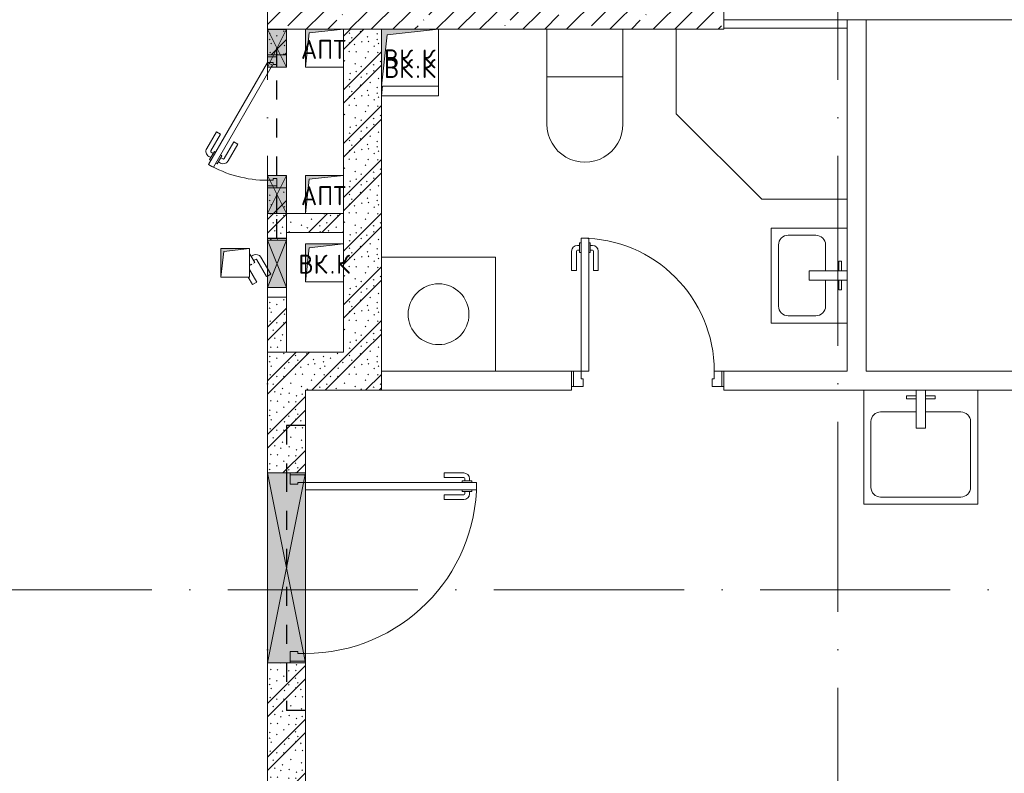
# Model space of a CAD drawing. Header units: millimetres. Extents: x -3267 to 40126, y 29201 to 102288.
# Tile 141 of 256: x 18522 to 23702, y 47353 to 51319. Entities that reach past the tile are written whole.
import ezdxf

# ---------------------------------------------------------------- set-up
doc = ezdxf.new("R2010")
doc.units = ezdxf.units.MM
doc.linetypes.add('3_ Штрих_ 1 х 1 мм', pattern=[200, 100, -100])
doc.linetypes.add('4_ Штрихпунктир_ 10 х 2 мм', pattern=[1400, 1000, -200, 0, -200])
for name, color, linetype, lineweight in [('A-____-NOTE-TEXT', 5, 'Continuous', 5), ('A-DOOR-____-MCUT', 7, 'Continuous', 18), ('A-DOOR-____-OTLN', 7, 'Continuous', 9), ('A-DOOR-FRAM-MCUT', 7, 'Continuous', 18), ('A-GLAZ-____-MCUT', 7, 'Continuous', 9), ('A-GLAZ-____-OTLN', 7, 'Continuous', 9), ('A-WALL-____-PATT', 7, 'Continuous', 9), ('I-WALL-____-MCUT', 7, 'Continuous', 9), ('I-WALL-____-OTLN', 7, 'Continuous', 9), ('M-EQPM-____-OTLN', 7, 'Continuous', 9), ('P-SANR-FIXT-OTLN', 7, 'Continuous', 9), ('S-BEAM-____-OTLN', 7, 'Continuous', 9), ('S-COLS-____-MCUT', 7, 'Continuous', 9), ('S-COLS-____-OTLN', 7, 'Continuous', 9), ('S-GRID-____-OTLN', 7, 'Continuous', 9)]:
    doc.layers.add(name, color=color, linetype=linetype, lineweight=lineweight)
doc.styles.add('GOST Common', font='GOST_Common.ttf', dxfattribs={"height": 100})
pattern_1 = [(135, (150.28, 188.64), (-282.8427, 3e-14), [5, -395]), (135, (174.9, 237.36), (-282.8427, 3e-14), [5, -395]), (135, (211.96, 236.53), (-282.8427, 3e-14), [5, -395]), (135, (114.96, 223.96), (-282.8427, 3e-14), [5, -395]), (135, (77.54, 223.96), (-282.8427, 3e-14), [5, -395]), (135, (57.44, 184.52), (-282.8427, 3e-14), [5, -395]), (135, (66.21, 142.9), (-282.8427, 3e-14), [5, -395]), (135, (107.33, 161), (-282.8427, 3e-14), [5, -395]), (135, (99.08, 130.94), (-282.8427, 3e-14), [5, -395]), (135, (22.6, 136.46), (-282.8427, 3e-14), [5, -395]), (135, (21.16, 168.08), (-282.8427, 3e-14), [5, -395]), (135, (46.13, 96.12), (-282.8427, 3e-14), [5, -395]), (135, (3.54, 74.6), (-282.8427, 3e-14), [5, -395]), (135, (40.3, 47.56), (-282.8427, 3e-14), [5, -395]), (135, (39.77, 18.47), (-282.8427, 3e-14), [5, -395]), (135, (76.94, 37.28), (-282.8427, 3e-14), [5, -395]), (135, (114.18, 62.4), (-282.8427, 3e-14), [5, -395]), (135, (139.87, 90.2), (-282.8427, 3e-14), [5, -395]), (135, (141.44, 15.82), (-282.8427, 3e-14), [5, -395]), (135, (188.69, 26.73), (-282.8427, 3e-14), [5, -395]), (135, (176.14, 51.36), (-282.8427, 3e-14), [5, -395]), (135, (177.03, 0), (-282.8427, 3e-14), [5, -395]), (135, (276.61, 8.22), (-282.8427, 3e-14), [5, -395]), (135, (271.19, 31.72), (-282.8427, 3e-14), [5, -395]), (135, (268.29, 119.65), (-282.8427, 3e-14), [5, -395]), (135, (237.92, 101.95), (-282.8427, 3e-14), [5, -395]), (135, (237.92, 158.27), (-282.8427, 3e-14), [5, -395]), (135, (260.4, 204.35), (-282.8427, 3e-14), [5, -395]), (135, (275.54, 235.4), (-282.8427, 3e-14), [5, -395]), (135, (117.62, 268.96), (-282.8427, 3e-14), [5, -395]), (135, (203.62, 273.83), (-282.8427, 3e-14), [5, -395]), (135, (47.24, 279.3), (-282.8427, 3e-14), [5, -395]), (135, (23.2, 266.16), (-282.8427, 3e-14), [5, -395]), (135, (42.78, 232.52), (-282.8427, 3e-14), [5, -395]), (135, (177.76, 90.57), (-282.8427, 3e-14), [5, -395]), (135, (181.12, 121.8), (-282.8427, 3e-14), [5, -395]), (135, (206.73, 172.06), (-282.8427, 3e-14), [5, -395]), (135, (143.14, 136.62), (-282.8427, 3e-14), [5, -395]), (135, (211.51, 131.86), (-282.8427, 3e-14), [5, -395]), (135, (81.47, 95.1), (-282.8427, 3e-14), [5, -395]), (135, (235.13, 60.46), (-282.8427, 3e-14), [5, -395]), (135, (242.24, 4.89), (-282.8427, 3e-14), [5, -395]), (45, (0, 106.07), (-282.8427, 0), []), (45, (106.07, 0), (-282.8427, 0), []), (45, (176.78, 0), (-282.8427, 0), []), (45, (0, 176.78), (-282.8427, 0), [])]

# ---------------------------------------------------------------- blocks, each defined once
blk = doc.blocks.new('АР_Канал вертикальный прямоугольный - ВК_К-7548699-ВКК_02_К1_З_ЭОМ_кабель_')
at = {"layer": 'M-EQPM-____-OTLN', "lineweight": 5, "true_color": 0xe2e2e2}
blk.add_hatch(color=254, dxfattribs=at).paths.add_polyline_path([(-150, -150), (-120, 120), (150, 150), (-150, 150)])
at = {"layer": 'M-EQPM-____-OTLN', "color": 253, "lineweight": 13, "true_color": 0xaaaaaa}
for p, q in [((150, 150), (-150, 150)), ((-150, 150), (-150, -150)), ((150, 150), (-150, 150)), ((-150, 150), (-150, -150)), ((-150, -150), (-120, 120)), ((-150, -150), (-120, 120)), ((-120, 120), (150, 150)), ((-120, 120), (150, 150)), ((150, -150), (150, 150)), ((-150, -150), (150, -150))]:
    blk.add_line(p, q, dxfattribs=at)
at = {"layer": 'M-EQPM-____-OTLN', "color": 253, "lineweight": 5, "true_color": 0xaaaaaa}
for p, q in [((-150, -150), (-150, 150)), ((-150, 150), (150, 150)), ((150, 150), (150, -150)), ((150, -150), (-150, -150))]:
    blk.add_line(p, q, dxfattribs=at)
blk = doc.blocks.new('АР_Канал вертикальный прямоугольный - ВК_К-7948239-ВКК_02_К1_З_ЭОМ_кабель_')
at = {"layer": 'M-EQPM-____-OTLN', "lineweight": 5, "true_color": 0xe2e2e2}
blk.add_hatch(color=254, dxfattribs=at).paths.add_polyline_path([(-100, -100), (-80, 80), (100, 100), (-100, 100)])
at = {"layer": 'M-EQPM-____-OTLN', "color": 253, "lineweight": 13, "true_color": 0xaaaaaa}
for p, q in [((100, 100), (-100, 100)), ((-100, 100), (-100, -100)), ((100, 100), (-100, 100)), ((-100, 100), (-100, -100)), ((-100, -100), (-80, 80)), ((-100, -100), (-80, 80)), ((-80, 80), (100, 100)), ((-80, 80), (100, 100)), ((100, -100), (100, 100)), ((-100, -100), (100, -100))]:
    blk.add_line(p, q, dxfattribs=at)
at = {"layer": 'M-EQPM-____-OTLN', "color": 253, "lineweight": 5, "true_color": 0xaaaaaa}
for p, q in [((-100, -100), (-100, 100)), ((-100, 100), (100, 100)), ((100, 100), (100, -100)), ((100, -100), (-100, -100))]:
    blk.add_line(p, q, dxfattribs=at)
blk = doc.blocks.new('АР_Дверь однопольная - 1000х2100h_900__Вход в кв_EI30-5097440-ВКК_02_К1_З_ЭОМ_кабель_')
at = {"layer": 'A-DOOR-____-MCUT', "color": 253, "lineweight": 13, "true_color": 0xaaaaaa}
for p, q in [((-450, 1000), (-450, 100)), ((-410, 1000), (-450, 1000)), ((-410, 100), (-410, 1000)), ((-450, 100), (-410, 100))]:
    blk.add_line(p, q, dxfattribs=at)
at = {"layer": 'A-DOOR-____-OTLN', "color": 253, "lineweight": 5, "true_color": 0xaaaaaa}
for p, q in [((-500, 830), (-500, 932.5)), ((-475, 830), (-475, 932.5)), ((-458, 962.5), (-470, 962.5)), ((-458, 937.5), (-470, 937.5)), ((-458, 975), (-458, 925)), ((-450, 975), (-458, 975)), ((-410, 975), (-402, 975)), ((-402, 975), (-402, 925)), ((-402, 962.5), (-390, 962.5)), ((-402, 937.5), (-390, 937.5)), ((-385, 830), (-385, 932.5)), ((-360, 830), (-360, 932.5)), ((-458, 925), (-450, 925)), ((-402, 925), (-410, 925)), ((-475, 830), (-500, 830)), ((-385, 830), (-360, 830))]:
    blk.add_line(p, q, dxfattribs=at)
for centre, radius, start, end in [((-450, 100), 900, 360, 90), ((-470, 932.5), 30, 90, 180), ((-470, 932.5), 4.99, 90, 180), ((-390, 932.5), 30, 360, 90), ((-390, 932.5), 4.99, 360, 90)]:
    blk.add_arc(centre, radius, start, end, dxfattribs=at)
at = {"layer": 'A-DOOR-FRAM-MCUT', "color": 253, "lineweight": 13, "true_color": 0xaaaaaa}
for p, q in [((-490, 100), (-500, 100)), ((-450, 100), (-490, 100)), ((-490, 100), (-490, 20)), ((-450, 60), (-450, 100)), ((-440, 60), (-450, 60)), ((-440, 20), (-440, 60)), ((450, 60), (440, 60)), ((440, 60), (440, 20)), ((490, 100), (450, 100)), ((450, 100), (450, 60)), ((490, 20), (490, 100)), ((490, 100), (500, 100)), ((-490, 20), (-500, 20)), ((-490, 20), (-440, 20)), ((440, 20), (490, 20)), ((490, 20), (500, 20))]:
    blk.add_line(p, q, dxfattribs=at)
blk = doc.blocks.new('АР_Дверь однопольная - 800х2100h_700__Глухая_Су апарт_тип_эт-1417734-ВКК_02_К1_З_ЭОМ_кабель_')
at = {"layer": 'A-DOOR-____-MCUT', "color": 253, "lineweight": 13, "true_color": 0xaaaaaa}
for p, q in [((-350, 750), (-350, 50)), ((-310, 750), (-350, 750)), ((-310, 50), (-310, 750)), ((-350, 50), (-310, 50))]:
    blk.add_line(p, q, dxfattribs=at)
at = {"layer": 'A-DOOR-____-OTLN', "color": 253, "lineweight": 5, "true_color": 0xaaaaaa}
for p, q in [((-400, 580), (-400, 682.5)), ((-375, 580), (-375, 682.5)), ((-358, 712.5), (-370, 712.5)), ((-358, 687.5), (-370, 687.5)), ((-358, 725), (-358, 675)), ((-350, 725), (-358, 725)), ((-358, 675), (-350, 675)), ((-310, 725), (-302, 725)), ((-302, 675), (-310, 675)), ((-302, 725), (-302, 675)), ((-302, 712.5), (-290, 712.5)), ((-302, 687.5), (-290, 687.5)), ((-285, 580), (-285, 682.5)), ((-260, 580), (-260, 682.5)), ((-375, 580), (-400, 580)), ((-285, 580), (-260, 580))]:
    blk.add_line(p, q, dxfattribs=at)
for centre, radius, start, end in [((-350, 50), 700, 360, 90), ((-370, 682.5), 30, 90, 180), ((-370, 682.5), 4.99, 90, 180), ((-290, 682.5), 30, 360, 90), ((-290, 682.5), 4.99, 360, 90)]:
    blk.add_arc(centre, radius, start, end, dxfattribs=at)
at = {"layer": 'A-DOOR-FRAM-MCUT', "color": 253, "lineweight": 13, "true_color": 0xaaaaaa}
for p, q in [((-390, 50), (-400, 50)), ((-350, 50), (-390, 50)), ((-390, 50), (-390, -30)), ((-350, 10), (-350, 50)), ((-340, 10), (-350, 10)), ((-340, -30), (-340, 10)), ((350, 10), (340, 10)), ((340, 10), (340, -30)), ((390, 50), (350, 50)), ((350, 50), (350, 10)), ((390, -30), (390, 50)), ((390, 50), (400, 50)), ((-390, -30), (-400, -30)), ((-390, -30), (-340, -30)), ((340, -30), (390, -30)), ((390, -30), (400, -30))]:
    blk.add_line(p, q, dxfattribs=at)
blk = doc.blocks.new('КР_Колонна_ЖБ_Прямоугольная - 300x2400h_B40-V4-ВКК_02_К1_З_ЭОМ_кабель_')
at = {"layer": 'S-COLS-____-OTLN', "lineweight": 5, "true_color": 0xaaaaaa}
h = blk.add_hatch(dxfattribs=at)
h.set_pattern_fill('FP_5', color=253, style=0, pattern_type=2)
h.set_pattern_definition([(315, (-51700, 19300), (114.04925, 114.04925), []), (315, (-51700, 19185.95), (114.04925, 114.04925), [201.613, -40.323, 3.353, -36.97])])
h.paths.add_polyline_path([(-150, -201.5), (-150, -1200), (150, -1200), (150, 1200), (-150, 1200), (-150, 300)])
at = {"layer": 'S-COLS-____-MCUT', "color": 253, "lineweight": 5, "true_color": 0xaaaaaa}
for p, q in [((150, 1200), (-150, 1200)), ((-150, 1200), (-150, 1100)), ((150, -1200), (150, 1200)), ((-150, 1100), (-150, 1000)), ((-150, 800), (-150, 600)), ((-150, 300), (-150, -1200)), ((-150, -1200), (150, -1200))]:
    blk.add_line(p, q, dxfattribs=at)
blk = doc.blocks.new('АР_Канал вертикальный прямоугольный - АПТ-5078207-ВКК_02_К1_З_ЭОМ_кабель_')
at = {"layer": 'M-EQPM-____-OTLN', "lineweight": 5, "true_color": 0xe2e2e2}
blk.add_hatch(color=254, dxfattribs=at).paths.add_polyline_path([(-100, -100), (-80, 80), (100, 100), (-100, 100)])
at = {"layer": 'M-EQPM-____-OTLN', "color": 253, "lineweight": 13, "true_color": 0xaaaaaa}
for p, q in [((100, 100), (-100, 100)), ((-100, 100), (-100, -100)), ((100, 100), (-100, 100)), ((-100, 100), (-100, -100)), ((-100, -100), (-80, 80)), ((-100, -100), (-80, 80)), ((-80, 80), (100, 100)), ((-80, 80), (100, 100)), ((100, -100), (100, 100)), ((-100, -100), (100, -100))]:
    blk.add_line(p, q, dxfattribs=at)
at = {"layer": 'M-EQPM-____-OTLN', "color": 253, "lineweight": 5, "true_color": 0xaaaaaa}
for p, q in [((-100, -100), (-100, 100)), ((-100, 100), (100, 100)), ((100, 100), (100, -100)), ((100, -100), (-100, -100))]:
    blk.add_line(p, q, dxfattribs=at)
blk = doc.blocks.new('АР_Канал вертикальный прямоугольный - ВК_К-5078220-ВКК_02_К1_З_ЭОМ_кабель_')
at = {"layer": 'M-EQPM-____-OTLN', "lineweight": 5, "true_color": 0xe2e2e2}
blk.add_hatch(color=254, dxfattribs=at).paths.add_polyline_path([(-150, -150), (-144.4, -100), (-150, -100)])
at = {"layer": 'M-EQPM-____-OTLN', "color": 253, "lineweight": 13, "true_color": 0xaaaaaa}
for p, q in [((-150, -150), (-144.4, -100)), ((-150, -100), (-150, -150)), ((-150, -150), (-144.4, -100)), ((-150, -100), (-150, -150)), ((150, -150), (150, -100)), ((-150, -150), (150, -150))]:
    blk.add_line(p, q, dxfattribs=at)
at = {"layer": 'M-EQPM-____-OTLN', "color": 253, "lineweight": 5, "true_color": 0xaaaaaa}
for p, q in [((-150, -150), (-150, -100)), ((150, -100), (150, -150)), ((150, -150), (-150, -150))]:
    blk.add_line(p, q, dxfattribs=at)
blk = doc.blocks.new('A-PLU-toilet-2-2D - L600xW600xH900-V32-ВКК_02_К1_З_ЭОМ_кабель_')
at = {"layer": 'P-SANR-FIXT-OTLN', "color": 253, "lineweight": 5, "true_color": 0xaaaaaa}
for p, q in [((250, 0), (-250, 0)), ((250, 0), (-250, 0)), ((0, 0), (0, -400)), ((-250, -400), (250, -400)), ((-250, -400), (250, -400))]:
    blk.add_line(p, q, dxfattribs=at)
blk.add_arc((250, -200), 200, 270, 90, dxfattribs=at)
blk.add_arc((250, -200), 200, 270, 90, dxfattribs=at)
blk = doc.blocks.new('A-PLU-Sink-2D - 400 x 500mm-893882-ВКК_02_К1_З_ЭОМ_кабель_')
at = {"layer": 'P-SANR-FIXT-OTLN', "color": 253, "lineweight": 5, "true_color": 0xaaaaaa}
for p, q in [((-234.3, 202.3), (-234.3, -197.7)), ((-234.3, -197.7), (-234.3, 202.3)), ((-59.3, 172.3), (-59.3, 157.3)), ((-9.3, 172.3), (-59.3, 172.3)), ((-59.3, 157.3), (-9.3, 157.3)), ((-9.3, 2.3), (-9.3, 202.3)), ((40.7, 202.3), (40.7, 2.3)), ((40.7, 172.3), (90.7, 172.3)), ((90.7, 157.3), (40.7, 157.3)), ((90.7, 172.3), (90.7, 157.3)), ((265.7, -197.7), (265.7, 202.3)), ((265.7, 202.3), (265.7, -197.7)), ((-9.3, 88), (-145.4, 88)), ((176.8, 88), (40.7, 88)), ((-196.2, 37.2), (-196.2, -108.8)), ((40.7, 2.3), (-9.3, 2.3)), ((227.6, -108.8), (227.6, 37.2)), ((-234.3, -197.7), (265.7, -197.7)), ((265.7, -197.7), (-234.3, -197.7)), ((-145.4, -159.6), (176.8, -159.6))]:
    blk.add_line(p, q, dxfattribs=at)
for centre, start, end in [((-145.4, 37.2), 90, 180), ((176.8, 37.2), 360, 90), ((-145.4, -108.8), 180, 270), ((176.8, -108.8), 270, 0)]:
    blk.add_arc(centre, 50.8, start, end, dxfattribs=at)
blk = doc.blocks.new('A-PLU-Sink-2D - 600 x 600mm-V52-ВКК_02_К1_З_ЭОМ_кабель_')
at = {"layer": 'P-SANR-FIXT-OTLN', "color": 253, "lineweight": 5, "true_color": 0xaaaaaa}
for p, q in [((-284.3, 302.3), (-284.3, -297.7)), ((-284.3, -297.7), (-284.3, 302.3)), ((-59.3, 272.3), (-59.3, 257.3)), ((-9.3, 272.3), (-59.3, 272.3)), ((-9.3, 102.3), (-9.3, 302.3)), ((40.7, 302.3), (40.7, 102.3)), ((40.7, 272.3), (90.7, 272.3)), ((90.7, 272.3), (90.7, 257.3)), ((315.7, -297.7), (315.7, 302.3)), ((315.7, 302.3), (315.7, -297.7)), ((-59.3, 257.3), (-9.3, 257.3)), ((90.7, 257.3), (40.7, 257.3)), ((-9.3, 188), (-195.4, 188)), ((226.8, 188), (40.7, 188)), ((-246.2, 137.2), (-246.2, -208.8)), ((277.6, -208.8), (277.6, 137.2)), ((40.7, 102.3), (-9.3, 102.3)), ((-284.3, -297.7), (315.7, -297.7)), ((315.7, -297.7), (-284.3, -297.7)), ((-195.4, -259.6), (226.8, -259.6))]:
    blk.add_line(p, q, dxfattribs=at)
for centre, start, end in [((-195.4, 137.2), 90, 180), ((226.8, 137.2), 360, 90), ((-195.4, -208.8), 180, 270), ((226.8, -208.8), 270, 0)]:
    blk.add_arc(centre, 50.8, start, end, dxfattribs=at)
blk = doc.blocks.new('A-PLU-Shower_Corner_2D - 900x900-951487-ВКК_02_К1_З_ЭОМ_кабель_')
at = {"layer": 'P-SANR-FIXT-OTLN', "color": 253, "lineweight": 5, "true_color": 0xaaaaaa}
for p, q in [((-650, 0), (0, 0)), ((0, 0), (-650, 0)), ((-900, -450), (-900, -5)), ((-900, -5), (-900, -450)), ((-450, -900), (-900, -450)), ((-450, -900), (-900, -450)), ((0, -900), (-450, -900)), ((-450, -900), (0, -900))]:
    blk.add_line(p, q, dxfattribs=at)
blk = doc.blocks.new('A-FUR-Washing-2D - 600x600-V65-ВКК_02_К1_З_ЭОМ_кабель_')
at = {"layer": 'P-SANR-FIXT-OTLN', "color": 253, "lineweight": 5, "true_color": 0xaaaaaa}
for p, q in [((300, 0), (-300, 0)), ((300, 0), (-300, 0)), ((300, -600), (300, 0)), ((300, -600), (300, 0))]:
    blk.add_line(p, q, dxfattribs=at)
blk.add_circle((0, -300), 160, dxfattribs=at)
blk = doc.blocks.new('АР_Канал вертикальный прямоугольный - ВК_Тр_-6112967-ВКК_02_К1_З_ЭОМ_кабель_')
at = {"layer": 'M-EQPM-____-OTLN', "lineweight": 5, "true_color": 0xe2e2e2}
blk.add_hatch(color=254, dxfattribs=at).paths.add_polyline_path([(-75, -75), (-60, 60), (75, 75), (-75, 75)])
at = {"layer": 'M-EQPM-____-OTLN', "color": 253, "lineweight": 13, "true_color": 0xaaaaaa}
for p, q in [((75, 75), (-75, 75)), ((-75, 75), (-75, -75)), ((75, 75), (-75, 75)), ((-75, 75), (-75, -75)), ((-75, -75), (-60, 60)), ((-75, -75), (-60, 60)), ((-60, 60), (75, 75)), ((-60, 60), (75, 75)), ((75, -75), (75, 75)), ((-75, -75), (75, -75))]:
    blk.add_line(p, q, dxfattribs=at)
at = {"layer": 'M-EQPM-____-OTLN', "color": 253, "lineweight": 5, "true_color": 0xaaaaaa}
for p, q in [((-75, -75), (-75, 75)), ((-75, 75), (75, 75)), ((75, 75), (75, -75)), ((75, -75), (-75, -75))]:
    blk.add_line(p, q, dxfattribs=at)
blk = doc.blocks.new('АР_Отверстие прямоугольное - ОВВ-2824961-ВКК_02_К1_З_ЭОМ_кабель_')
at = {"layer": 'A-GLAZ-____-OTLN', "lineweight": 5, "true_color": 0xf0f0f0}
blk.add_hatch(color=7, dxfattribs=at).paths.add_polyline_path([(625, 100), (-375, 100), (-375, -100), (625, -100)])
at = {"layer": 'A-GLAZ-____-MCUT', "color": 253, "lineweight": 5, "true_color": 0xaaaaaa}
for p, q in [((-375, 100), (-375, -100)), ((625, 100), (625, -100))]:
    blk.add_line(p, q, dxfattribs=at)
at = {"layer": 'A-GLAZ-____-OTLN', "color": 253, "lineweight": 5, "true_color": 0xaaaaaa}
for p, q in [((625, 100), (-375, -100)), ((-375, 100), (625, -100))]:
    blk.add_line(p, q, dxfattribs=at)
at = {"layer": 'A-GLAZ-____-OTLN', "color": 253, "lineweight": 13, "true_color": 0xaaaaaa}
for p, q in [((625, 100), (-375, 100)), ((-375, 100), (-375, -100)), ((625, -100), (625, 100)), ((-375, -100), (625, -100))]:
    blk.add_line(p, q, dxfattribs=at)
blk = doc.blocks.new('АР_Отверстие прямоугольное - ВК-5404903-ВКК_02_К1_З_ЭОМ_кабель_')
at = {"layer": 'A-GLAZ-____-OTLN', "lineweight": 5, "true_color": 0xf0f0f0}
blk.add_hatch(color=7, dxfattribs=at).paths.add_polyline_path([(0, -50), (250, -50), (250, 50), (0, 50)])
at = {"layer": 'A-GLAZ-____-MCUT', "color": 253, "lineweight": 5, "true_color": 0xaaaaaa}
for p, q in [((0, 50), (0, -50)), ((250, 50), (250, -50))]:
    blk.add_line(p, q, dxfattribs=at)
at = {"layer": 'A-GLAZ-____-OTLN', "color": 253, "lineweight": 5, "true_color": 0xaaaaaa}
for p, q in [((250, 50), (0, -50)), ((0, 50), (250, -50))]:
    blk.add_line(p, q, dxfattribs=at)
at = {"layer": 'A-GLAZ-____-OTLN', "color": 253, "lineweight": 13, "true_color": 0xaaaaaa}
for p, q in [((250, 50), (0, 50)), ((0, 50), (0, -50)), ((250, -50), (250, 50)), ((0, -50), (250, -50))]:
    blk.add_line(p, q, dxfattribs=at)
blk = doc.blocks.new('АР_Отверстие прямоугольное - ПК-4428363-ВКК_02_К1_З_ЭОМ_кабель_')
at = {"layer": 'A-GLAZ-____-OTLN', "lineweight": 5, "true_color": 0xf0f0f0}
blk.add_hatch(color=7, dxfattribs=at).paths.add_polyline_path([(25, -50), (225, -50), (225, 50), (25, 50)])
at = {"layer": 'A-GLAZ-____-MCUT', "color": 253, "lineweight": 5, "true_color": 0xaaaaaa}
for p, q in [((25, 50), (25, -50)), ((225, 50), (225, -50))]:
    blk.add_line(p, q, dxfattribs=at)
at = {"layer": 'A-GLAZ-____-OTLN', "color": 253, "lineweight": 5, "true_color": 0xaaaaaa}
for p, q in [((225, 50), (25, -50)), ((25, 50), (225, -50))]:
    blk.add_line(p, q, dxfattribs=at)
at = {"layer": 'A-GLAZ-____-OTLN', "color": 253, "lineweight": 13, "true_color": 0xaaaaaa}
for p, q in [((225, 50), (25, 50)), ((25, 50), (25, -50)), ((225, -50), (225, 50)), ((25, -50), (225, -50))]:
    blk.add_line(p, q, dxfattribs=at)
blk = doc.blocks.new('АР_Дверь однопольная - 700х2100h_600__ПК-5404951-ВКК_02_К1_З_ЭОМ_кабель_')
at = {"layer": 'A-DOOR-____-MCUT', "color": 253, "lineweight": 13, "true_color": 0xaaaaaa}
for p, q in [((-226.9, 360), (-241.9, 334)), ((-241.9, 334), (285, 29.8)), ((310, 50), (-226.9, 360)), ((285, 29.8), (295, 24)), ((295, 24), (310, 50))]:
    blk.add_line(p, q, dxfattribs=at)
at = {"layer": 'A-DOOR-____-OTLN', "color": 253, "lineweight": 5, "true_color": 0xaaaaaa}
for p, q in [((-54.7, 318.3), (-143.5, 369.6)), ((-220.3, 321.5), (-224.3, 314.6)), ((-224.3, 314.6), (-181, 289.6)), ((-205.3, 347.5), (-201.3, 354.4)), ((-201.3, 354.4), (-158, 329.4)), ((-190.5, 348.2), (-184.5, 358.6)), ((-168.8, 335.7), (-162.8, 346.1)), ((-158, 329.4), (-162, 322.5)), ((-67.2, 296.7), (-156, 347.9)), ((-67.2, 296.7), (-54.7, 318.3)), ((-213.5, 308.3), (-219.5, 297.9)), ((-191.8, 295.8), (-197.8, 285.4)), ((-107.2, 227.4), (-196, 278.6)), ((-181, 289.6), (-177, 296.5)), ((-119.7, 205.7), (-208.5, 257)), ((-107.2, 227.4), (-119.7, 205.7))]:
    blk.add_line(p, q, dxfattribs=at)
for centre, radius, start, end in [((-158.5, 343.6), 30, 60, 150), ((310, 50), 620, 150, 180), ((-158.5, 343.6), 4.99, 60, 150), ((-193.5, 282.9), 30, 150, 240), ((-193.5, 282.9), 4.99, 150, 240)]:
    blk.add_arc(centre, radius, start, end, dxfattribs=at)
at = {"layer": 'A-DOOR-FRAM-MCUT', "color": 253, "lineweight": 13, "true_color": 0xaaaaaa}
for p, q in [((-340, 50), (-350, 50)), ((-340, 0), (-350, 0)), ((-310, 50), (-340, 50)), ((-340, 50), (-340, 0)), ((-340, 0), (-300, 0)), ((-310, 20), (-310, 50)), ((-300, 20), (-310, 20)), ((-300, 0), (-300, 20)), ((310, 20), (300, 20)), ((300, 20), (300, 0)), ((300, 0), (340, 0)), ((340, 50), (310, 50)), ((310, 50), (310, 20)), ((340, 0), (340, 50)), ((340, 50), (350, 50)), ((340, 0), (350, 0))]:
    blk.add_line(p, q, dxfattribs=at)
blk = doc.blocks.new('АР_Дверь однопольная - 300х400h_200__ВК_СС-4221090-ВКК_02_К1_З_ЭОМ_кабель_')
at = {"layer": 'A-DOOR-____-OTLN', "color": 253, "lineweight": 5, "true_color": 0xaaaaaa}
for p, q in [((-84.4, 128.3), (-45, 151)), ((-71.9, 106.7), (-84.4, 128.3)), ((-71.9, 106.7), (-5.5, 145)), ((-41.9, 54.7), (46.9, 105.9)), ((28.5, 145), (18.9, 139.4)), ((18.9, 139.4), (22.9, 132.5)), ((31.9, 116.9), (27.9, 123.8)), ((75.2, 141.9), (31.9, 116.9)), ((42.7, 123.2), (48.7, 112.8)), ((64.4, 135.7), (70.4, 125.3)), ((73.4, 145), (75.2, 141.9)), ((-41.9, 54.7), (-39.2, 50)), ((0, 50), (59.4, 84.3)), ((-39.2, 50), (-29.4, 33)), ((-29.4, 33), (0, 50))]:
    blk.add_line(p, q, dxfattribs=at)
for radius in [4.99, 30]:
    blk.add_arc((44.4, 110.3), radius, 300, 30, dxfattribs=at)
blk = doc.blocks.new('АР_Перемычка - 200_Уx2_50x5__250-250-5284388-ВКК_02_К1_З_ЭОМ_кабель_')
at = {"layer": 'S-BEAM-____-OTLN', "color": 9, "linetype": '3_ Штрих_ 1 х 1 мм', "lineweight": 25, "true_color": 0xc4c4c4}
for p, q in [((-750, 100), (-750, -100)), ((750, 100), (750, -100)), ((-750, 0), (-500, 0)), ((-500, 0), (500, 0)), ((500, 0), (750, 0))]:
    blk.add_line(p, q, dxfattribs=at)
blk = doc.blocks.new('АР_Перемычка - 100_Уx1_75x5__265-Оп_135_125x80x5_-5415843-ВКК_02_К1_З_ЭОМ_кабель_')
at = {"layer": 'S-BEAM-____-OTLN', "color": 9, "linetype": '3_ Штрих_ 1 х 1 мм', "lineweight": 25, "true_color": 0xc4c4c4}
for p, q in [((-615, 50), (-615, -50)), ((485, 50), (485, -50)), ((-615, 0), (-485, 0)), ((-485, 0), (-285, 0)), ((-285, 0), (285, 0)), ((285, 0), (485, 0))]:
    blk.add_line(p, q, dxfattribs=at)
blk = doc.blocks.new('АР_Канал вертикальный прямоугольный - АПТ-6305144-ВКК_02_К1_З_ЭОМ_кабель_')
at = {"layer": 'M-EQPM-____-OTLN', "lineweight": 5, "true_color": 0xe2e2e2}
blk.add_hatch(color=254, dxfattribs=at).paths.add_polyline_path([(-100, 100), (-100, -100), (-80, 80), (100, 100)])
at = {"layer": 'M-EQPM-____-OTLN', "color": 253, "lineweight": 13, "true_color": 0xaaaaaa}
for p, q in [((100, 100), (-100, 100)), ((-100, 100), (-100, -100)), ((100, 100), (-100, 100)), ((-100, 100), (-100, -100)), ((-100, -100), (-80, 80)), ((-100, -100), (-80, 80)), ((-80, 80), (100, 100)), ((-80, 80), (100, 100)), ((100, -100), (100, 100)), ((-100, -100), (100, -100))]:
    blk.add_line(p, q, dxfattribs=at)
at = {"layer": 'M-EQPM-____-OTLN', "color": 253, "lineweight": 5, "true_color": 0xaaaaaa}
for p, q in [((-100, -100), (-100, 100)), ((-100, 100), (100, 100)), ((100, 100), (100, -100)), ((100, -100), (-100, -100))]:
    blk.add_line(p, q, dxfattribs=at)
blk = doc.blocks.new('Наметкина 10_РД_АР_К1_отсоединено_rvt-1-ВКК_02_К1_З_ЭОМ_кабель_')
at = {"layer": 'A-WALL-____-PATT', "lineweight": 5, "true_color": 0xaaaaaa}
h = blk.add_hatch(dxfattribs=at)
h.set_pattern_fill('FP_1', color=253, style=0, pattern_type=2)
h.set_pattern_definition(pattern_1)
h.paths.add_polyline_path([(18200, 49850), (18200, 50140), (18100, 50140), (18100, 49850)])
h.paths.add_polyline_path([(18100, 50440), (18200, 50440), (18200, 50715), (18100, 50715), (18100, 50580)])
h.paths.add_polyline_path([(18200, 51415), (18200, 51550), (18100, 51550), (18100, 51415)])
h = blk.add_hatch(dxfattribs=at)
h.set_pattern_fill('FP_1', color=253, style=0, pattern_type=2)
h.set_pattern_definition(pattern_1)
h.paths.add_polyline_path([(18700, 49850), (18700, 51550), (18500, 51550), (18500, 49850)])
h = blk.add_hatch(dxfattribs=at)
h.set_pattern_fill('FP_1', color=253, style=0, pattern_type=2)
h.set_pattern_definition(pattern_1)
h.paths.add_polyline_path([(18320, 50480), (18500, 50480), (18500, 50580), (18200, 50580), (18200, 50480), (18300, 50480)])
h = blk.add_hatch(dxfattribs=at)
h.set_pattern_fill('FP_1', color=253, style=0, pattern_type=2)
h.set_pattern_definition(pattern_1)
h.paths.add_polyline_path([(18700, 49650), (18700, 49850), (18100, 49850), (18100, 49650), (18300, 49650)])
h = blk.add_hatch(dxfattribs=at)
h.set_pattern_fill('FP_1', color=253, style=0, pattern_type=2)
h.set_pattern_definition(pattern_1)
h.paths.add_polyline_path([(18100, 47550), (18300, 47550), (18300, 48215), (18100, 48215)])
h.paths.add_polyline_path([(18100, 49215), (18300, 49215), (18300, 49650), (18100, 49650)])
at = {"layer": 'I-WALL-____-MCUT', "color": 253, "lineweight": 5, "true_color": 0xaaaaaa}
for p, q in [((20500, 51600), (24500, 51600)), ((18100, 51550), (18100, 51415)), ((18200, 51415), (18200, 51550)), ((18100, 51415), (18200, 51415)), ((18500, 51350), (18500, 50780)), ((18700, 49850), (18700, 51200)), ((18200, 50715), (18100, 50715)), ((18100, 50715), (18100, 50580)), ((18200, 50580), (18200, 50715)), ((18100, 50580), (18100, 50440)), ((18300, 50580), (18200, 50580)), ((18200, 50580), (18200, 50480)), ((18200, 50440), (18200, 50580)), ((18500, 50580), (18500, 50420)), ((18500, 50480), (18500, 50580)), ((18200, 50480), (18500, 50480)), ((18100, 50440), (18200, 50440)), ((18500, 50220), (18500, 49850)), ((18200, 50140), (18100, 50140)), ((18100, 50140), (18100, 49850)), ((18200, 49850), (18200, 50140)), ((18500, 49850), (18100, 49850)), ((18100, 49850), (18100, 49650)), ((18100, 49850), (18200, 49850)), ((18700, 49650), (18700, 49850)), ((18100, 49650), (18100, 49215)), ((18300, 49650), (18700, 49650)), ((18300, 49215), (18300, 49650)), ((18100, 49215), (18300, 49215)), ((18100, 48215), (18100, 47550)), ((18300, 48215), (18100, 48215)), ((18300, 47550), (18300, 48215))]:
    blk.add_line(p, q, dxfattribs=at)
at = {"layer": 'I-WALL-____-OTLN', "color": 253, "lineweight": 5, "true_color": 0xaaaaaa}
for p, q in [((21150, 49750), (21150, 51600)), ((21250, 51600), (21250, 49750)), ((18200, 50440), (18100, 50440)), ((18100, 50190), (18100, 50440)), ((18200, 50440), (18200, 50190)), ((18100, 50140), (18100, 50190)), ((18200, 50190), (18200, 50140)), ((18700, 49750), (19700, 49750)), ((19700, 49650), (19700, 49750)), ((20500, 49750), (21150, 49750)), ((20500, 49750), (20500, 49650)), ((21250, 49750), (23250, 49750)), ((19700, 49650), (18700, 49650)), ((23250, 49650), (20500, 49650))]:
    blk.add_line(p, q, dxfattribs=at)
at = {"layer": 'A-DOOR-____-OTLN', "color": 253, "lineweight": 5, "true_color": 0xaaaaaa}
for name, p, rotation in [('АР_Дверь однопольная - 700х2100h_600__ПК-5404951-ВКК_02_К1_З_ЭОМ_кабель_', (18150, 51065), 89.9999999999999), ('АР_Дверь однопольная - 300х400h_200__ВК_СС-4221090-ВКК_02_К1_З_ЭОМ_кабель_', (18150, 50290), 89.9999999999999), ('АР_Дверь однопольная - 1000х2100h_900__Вход в кв_EI30-5097440-ВКК_02_К1_З_ЭОМ_кабель_', (18200, 48715), 269.9999999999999)]:
    blk.add_blockref(name, p, dxfattribs=dict(at, rotation=rotation))
blk.add_blockref('АР_Дверь однопольная - 800х2100h_700__Глухая_Су апарт_тип_эт-1417734-ВКК_02_К1_З_ЭОМ_кабель_', (20100, 49700), dxfattribs=at)
at = {"layer": 'A-GLAZ-____-OTLN', "color": 253, "lineweight": 5, "true_color": 0xaaaaaa}
for name, p, rotation in [('АР_Отверстие прямоугольное - ПК-4428363-ВКК_02_К1_З_ЭОМ_кабель_', (18150, 51575), 269.9999999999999), ('АР_Отверстие прямоугольное - ПК-4428363-ВКК_02_К1_З_ЭОМ_кабель_', (18150, 50805), 269.9999999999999), ('АР_Отверстие прямоугольное - ВК-5404903-ВКК_02_К1_З_ЭОМ_кабель_', (18150, 50190), 89.9999999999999), ('АР_Отверстие прямоугольное - ОВВ-2824961-ВКК_02_К1_З_ЭОМ_кабель_', (18200, 48840), 269.9999999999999)]:
    blk.add_blockref(name, p, dxfattribs=dict(at, rotation=rotation))
at = {"layer": 'M-EQPM-____-OTLN', "color": 253, "lineweight": 5, "true_color": 0xaaaaaa}
for name, p in [('АР_Канал вертикальный прямоугольный - АПТ-5078207-ВКК_02_К1_З_ЭОМ_кабель_', (18400, 51450)), ('АР_Канал вертикальный прямоугольный - ВК_К-7548699-ВКК_02_К1_З_ЭОМ_кабель_', (18850, 51400)), ('АР_Канал вертикальный прямоугольный - ВК_К-5078220-ВКК_02_К1_З_ЭОМ_кабель_', (18850, 51350)), ('АР_Канал вертикальный прямоугольный - АПТ-6305144-ВКК_02_К1_З_ЭОМ_кабель_', (18400, 50680)), ('АР_Канал вертикальный прямоугольный - ВК_Тр_-6112967-ВКК_02_К1_З_ЭОМ_кабель_', (17930, 50320)), ('АР_Канал вертикальный прямоугольный - ВК_К-7948239-ВКК_02_К1_З_ЭОМ_кабель_', (18400, 50320))]:
    blk.add_blockref(name, p, dxfattribs=at)
at = {"layer": 'P-SANR-FIXT-OTLN', "color": 253, "lineweight": 5, "true_color": 0xaaaaaa}
for name, p, rotation in [('A-PLU-toilet-2-2D - L600xW600xH900-V32-ВКК_02_К1_З_ЭОМ_кабель_', (19970, 51300), 270.0000000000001), ('A-PLU-Sink-2D - 400 x 500mm-893882-ВКК_02_К1_З_ЭОМ_кабель_', (20947.7, 50269.4), 269.9999999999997)]:
    blk.add_blockref(name, p, dxfattribs=dict(at, rotation=rotation))
for name, p in [('A-PLU-Shower_Corner_2D - 900x900-951487-ВКК_02_К1_З_ЭОМ_кабель_', (21150, 51555)), ('A-FUR-Washing-2D - 600x600-V65-ВКК_02_К1_З_ЭОМ_кабель_', (19000, 50350)), ('A-PLU-Sink-2D - 600 x 600mm-V52-ВКК_02_К1_З_ЭОМ_кабель_', (21520.8, 49347.7))]:
    blk.add_blockref(name, p, dxfattribs=at)
at = {"layer": 'S-BEAM-____-OTLN', "color": 253, "lineweight": 5, "true_color": 0xaaaaaa}
for name, p, rotation in [('АР_Перемычка - 100_Уx1_75x5__265-Оп_135_125x80x5_-5415843-ВКК_02_К1_З_ЭОМ_кабель_', (18150, 51065), 89.9999999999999), ('АР_Перемычка - 200_Уx2_50x5__250-250-5284388-ВКК_02_К1_З_ЭОМ_кабель_', (18200, 48715), 269.9999999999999)]:
    blk.add_blockref(name, p, dxfattribs=dict(at, rotation=rotation))
at = {"layer": 'S-COLS-____-OTLN', "color": 253, "lineweight": 5, "true_color": 0xaaaaaa, "rotation": 89.9999999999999}
blk.add_blockref('КР_Колонна_ЖБ_Прямоугольная - 300x2400h_B40-V4-ВКК_02_К1_З_ЭОМ_кабель_', (19300, 51700), dxfattribs=at)
at = {"layer": 'A-____-NOTE-TEXT', "color": 253, "lineweight": 5, "true_color": 0xaaaaaa, "char_height": 100, "attachment_point": 1, "style": 'GOST Common'}
for s, insert, width in [('АПТ', (18275.9, 51493.6), 304.641), ('АПТ', (18275.9, 51493.6), 304.641), ('ВК', (18712.4, 51443.6), 200.422), ('\\fGOST Common|b0|i0|c204|p34|;К', (18910.8, 51443.6), 96.202), ('ВК', (18712.4, 51393.6), 200.422), ('\\fGOST Common|b0|i0|c204|p34|;К', (18910.8, 51393.6), 96.202), ('\\fGOST Common|b0|i0|c204|p34|;.', (18877.8, 51443.6), 40.084), ('\\fGOST Common|b0|i0|c204|p34|;.', (18877.8, 51393.6), 40.084), ('АПТ', (18275.9, 50723.6), 304.641), ('АПТ', (18275.9, 50723.6), 304.641), ('ВК', (18262.4, 50363.6), 200.422), ('\\fGOST Common|b0|i0|c204|p34|;К', (18460.8, 50363.6), 96.202), ('\\fGOST Common|b0|i0|c204|p34|;.', (18427.8, 50363.6), 40.084)]:
    blk.add_mtext(s, dxfattribs=dict(at, insert=insert, width=width))

msp = doc.modelspace()

# ---------------------------------------------------------------- linework, layer by layer
at = {"layer": 'S-GRID-____-OTLN', "color": 253, "linetype": '4_ Штрихпунктир_ 10 х 2 мм', "true_color": 0xaaaaaa}
for p, q in [((19825.6, 30000.7), (19825.6, 101488.3)), ((22825.6, 30000.7), (22825.6, 101488.3)), ((38817.9, 48318.7), (-2467.3, 48318.7))]:
    msp.add_line(p, q, dxfattribs=at)

# ---------------------------------------------------------------- block references
at = {"lineweight": 5}
msp.add_blockref('Наметкина 10_РД_АР_К1_отсоединено_rvt-1-ВКК_02_К1_З_ЭОМ_кабель_', (1725.6, -281.3), dxfattribs=at)

doc.saveas('drawing.dxf')
